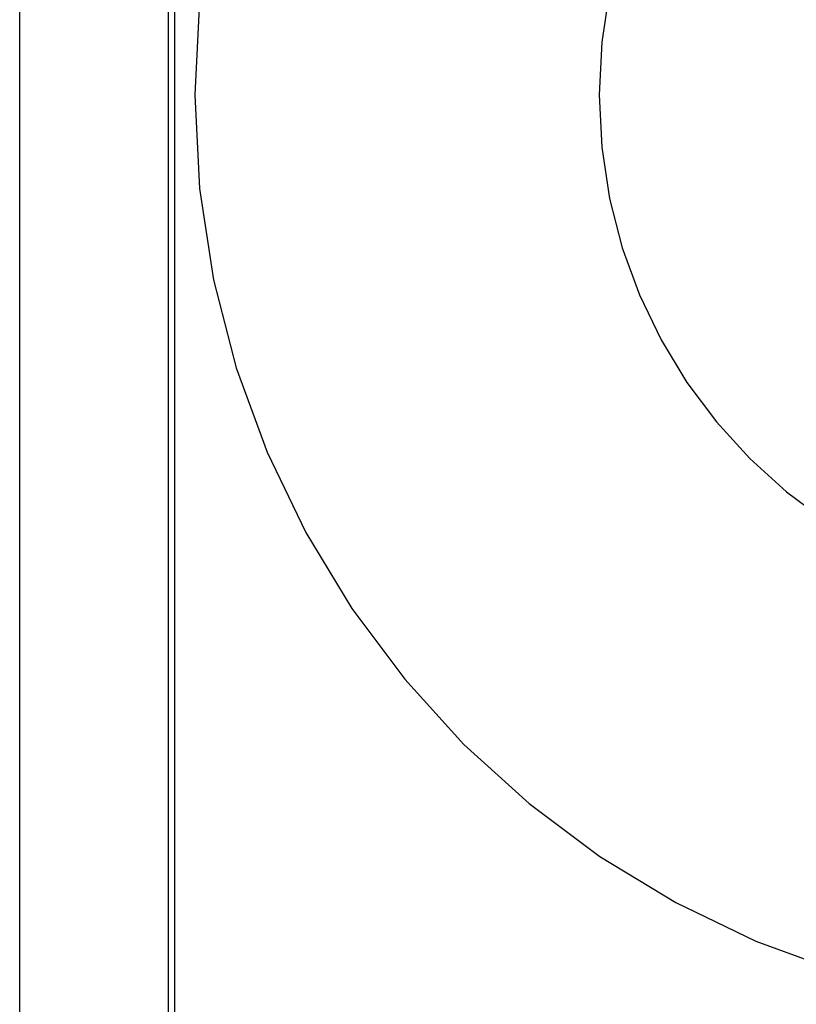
# Model space of a CAD drawing. Header units: inches. Extents: x 0 to 309, y 0 to 200.
# Tile 15 of 64: x 107.334 to 107.545, y 102.015 to 102.283. Entities that reach past the tile are written whole.
import ezdxf

# ---------------------------------------------------------------- set-up
doc = ezdxf.new("R2010")
doc.units = ezdxf.units.IN
doc.header["$LTSCALE"] = 17
doc.header["$MEASUREMENT"] = 0
doc.linetypes.add('HIDDEN', pattern=[0.2, 0.1, -0.1])
doc.layers.add('DEFAULT_2', color=8, linetype='HIDDEN')

msp = doc.modelspace()

# ---------------------------------------------------------------- linework, layer by layer
at = {"layer": 'DEFAULT_2', "color": 8, "linetype": 'HIDDEN'}
for p, q in [((107.37433, 101.93279), (107.37433, 102.30779)), ((107.37604, 101.93279), (107.37604, 102.30779)), ((107.33386, 101.93622), (107.33386, 102.30436))]:
    msp.add_line(p, q, dxfattribs=at)
for radius in [0.25, 0.14]:
    msp.add_arc((107.63154, 102.26229), radius, 90, 270, dxfattribs=at)

doc.saveas('drawing.dxf')
